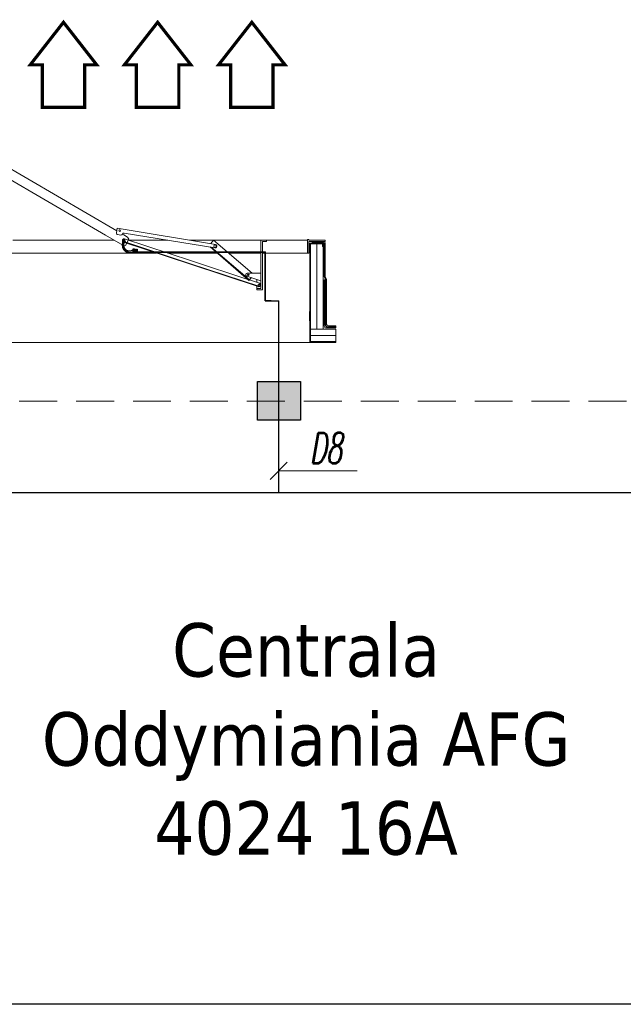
# Model space of a CAD drawing. Header units: millimetres. Extents: x 2260 to 32334, y -33324 to 11762.
# Tile 5 of 79: x 3794 to 4271, y -32275 to -31497. Entities that reach past the tile are written whole.
import ezdxf

# ---------------------------------------------------------------- set-up
doc = ezdxf.new("R2010")
doc.units = ezdxf.units.MM
doc.linetypes.add('ACAD_ISO04W100', pattern=[30.5, 24, -3, 0.5, -3])
doc.linetypes.add('BUR', pattern=[4.5, 3, -1.5])
for name, color, linetype, lineweight in [('CP_FRAME', 217, 'Continuous', 70), ('FOLIA', 11, 'Continuous', 0), ('KOPUŁKA przekrój', 2, 'Continuous', 5), ('mcr opis przewodów', 6, 'Continuous', 18), ('NOWE CZUJKI', 250, 'Continuous', 25), ('OCIEPLENIE', 9, 'BATTING', 5), ('PODSTAWA', 3, 'Continuous', 13), ('sciany', 7, 'Continuous', 40), ('SIŁOWNIK', 9, 'Continuous', 5), ('STELAŻ', 9, 'Continuous', 5)]:
    doc.layers.add(name, color=color, linetype=linetype, lineweight=lineweight)
for name, color, linetype in [('mapp-system', 7, 'Continuous'), ('mcr_nawiew', 160, 'Continuous'), ('urządzenie UNIMA', 250, 'Continuous')]:
    doc.layers.add(name, color=color, linetype=linetype)
doc.styles.add('OPS_Arial', font='arial.ttf')
doc.styles.add('WYMIAR', font='romans.shx', dxfattribs={"width": 0.6})
doc.linetypes.add('BATTING', pattern='A,0.00254,-2.54,[134,ltypeshp.shx,S=2.54,R=0,X=-2.54,Y=0],-5.08,[134,ltypeshp.shx,S=2.54,R=180,X=2.54,Y=0],-2.54', length=10.16254)

msp = doc.modelspace()

# ---------------------------------------------------------------- hatches: boundary and pattern name
at = {"transparency": 33554687}
h = msp.add_hatch(color=256, dxfattribs=at)
h.dxf.hatch_style = 1
h.set_gradient(color1=(255, 0, 0), color2=(255, 0, 0), centered=1)
h.paths.add_polyline_path([(3982.151, -31813.095), (4016.189, -31813.095), (4016.189, -31782.684), (3982.151, -31782.684)])
at = {"layer": 'FOLIA'}
h = msp.add_hatch(color=7, dxfattribs=at)
h.paths.add_polyline_path([(4035.784, -31684.794), (4035.034, -31684.794), (4035.034, -31692.294), (4035.784, -31692.294)])
h.paths.add_polyline_path([(4035.034, -31677.294), (4035.784, -31677.294), (4035.784, -31673.517, 0.4142136), (4034.284, -31672.017), (4031.105, -31672.017), (4031.105, -31672.767), (4033.534, -31672.767, -0.415631), (4035.034, -31673.935)])
h = msp.add_hatch(color=7, dxfattribs=at)
h.paths.add_polyline_path([(4036.034, -31721.177), (4036.784, -31721.177), (4036.784, -31713.677), (4036.034, -31713.677)])
h.paths.add_polyline_path([(4035.784, -31709.85), (4035.034, -31709.85), (4035.034, -31717.35), (4035.784, -31717.35)])
h.paths.add_polyline_path([(4036.034, -31706.177), (4036.784, -31706.177), (4036.784, -31701.853), (4035.784, -31699.794), (4035.034, -31699.794), (4036.034, -31701.853)])
h = msp.add_hatch(color=7, dxfattribs=at)
h.paths.add_polyline_path([(4044.224, -31740.281), (4044.224, -31739.531), (4037.661, -31739.531), (4037.661, -31740.281)])
h.paths.add_polyline_path([(4036.784, -31737.031), (4036.784, -31735.842), (4036.034, -31735.842), (4036.034, -31737.781, 0.4142136), (4037.534, -31739.281), (4041.411, -31739.281), (4041.411, -31738.531), (4038.284, -31738.531, -0.4142136)])
h.paths.add_polyline_path([(4035.034, -31732.35), (4035.784, -31732.35), (4035.784, -31724.85), (4035.034, -31724.85)])

# ---------------------------------------------------------------- linework, layer by layer
msp.add_lwpolyline([(3982.151, -31782.684), (4016.189, -31782.684), (4016.189, -31813.095), (3982.151, -31813.095)], close=True)
at = {"layer": 'CP_FRAME', "color": 7, "linetype": 'BUR', "lineweight": 18, "ltscale": 10}
msp.add_lwpolyline([(5713.874, -31798.102), (2385.692, -31798.102)], dxfattribs=at)
at = {"layer": 'FOLIA', "color": 7}
for p, q in [((4025.393, -31672.767), (4025.393, -31672.017)), ((4034.284, -31672.017), (4025.393, -31672.017)), ((4033.534, -31672.767), (4025.393, -31672.767)), ((4035.034, -31699.794), (4035.034, -31673.935)), ((4035.784, -31699.794), (4035.784, -31673.517)), ((4035.784, -31677.294), (4035.034, -31677.294)), ((4035.784, -31684.794), (4035.034, -31684.794)), ((4035.784, -31692.294), (4035.034, -31692.294)), ((4036.034, -31701.853), (4035.034, -31699.794)), ((4035.784, -31699.794), (4035.034, -31699.794)), ((4035.034, -31702.35), (4035.034, -31738.781)), ((4035.784, -31702.35), (4035.034, -31702.35)), ((4036.784, -31701.853), (4035.784, -31699.794)), ((4035.784, -31702.35), (4035.784, -31738.031)), ((4036.034, -31701.853), (4036.034, -31737.781)), ((4036.784, -31706.177), (4036.034, -31706.177)), ((4036.784, -31701.853), (4036.784, -31737.031)), ((4035.784, -31709.85), (4035.034, -31709.85)), ((4036.784, -31713.677), (4036.034, -31713.677)), ((4035.784, -31717.35), (4035.034, -31717.35)), ((4036.784, -31721.177), (4036.034, -31721.177)), ((4035.784, -31724.85), (4035.034, -31724.85)), ((4036.784, -31728.677), (4036.034, -31728.677)), ((4035.784, -31732.35), (4035.034, -31732.35)), ((4036.784, -31735.842), (4036.034, -31735.842)), ((4044.224, -31740.281), (4036.534, -31740.281)), ((4044.224, -31739.531), (4037.284, -31739.531)), ((4044.224, -31739.281), (4037.534, -31739.281)), ((4037.661, -31740.281), (4037.661, -31739.531)), ((4044.224, -31738.531), (4038.284, -31738.531)), ((4041.411, -31738.531), (4041.411, -31739.281)), ((4044.224, -31739.281), (4044.224, -31738.531)), ((4044.224, -31740.281), (4044.224, -31739.531))]:
    msp.add_line(p, q, dxfattribs=at)
for centre, radius, start, end in [((4033.703, -31674.097), 1.341, 6.964325, 97.24146), ((4034.284, -31673.517), 1.5, 0, 90), ((4038.284, -31737.031), 1.5, 180, 270), ((4036.534, -31738.781), 1.5, 180, 270), ((4037.284, -31738.031), 1.5, 180, 270), ((4037.534, -31737.781), 1.5, 180, 270)]:
    msp.add_arc(centre, radius, start, end, dxfattribs=at)
at = {"layer": 'KOPUŁKA przekrój', "color": 7, "lineweight": 0}
for p, q in [((3868.843, -31670.933), (3788.792, -31670.933)), ((3911.326, -31670.933), (3880.724, -31670.933)), ((3983.881, -31670.933), (3928.88, -31670.933)), ((4021.792, -31670.933), (3983.881, -31670.933)), ((3787.792, -31681.103), (3902.488, -31681.103)), ((3911.464, -31681.103), (3950.352, -31681.103)), ((3959.391, -31681.103), (3984.943, -31681.103)), ((3986.068, -31681.103), (4021.792, -31681.103))]:
    msp.add_line(p, q, dxfattribs=at)
at = {"layer": 'KOPUŁKA przekrój', "color": 7}
for p, q in [((4021.792, -31670.273), (4021.792, -31681.103)), ((4022.792, -31670.273), (4021.792, -31670.273)), ((4021.792, -31670.273), (4021.792, -31681.103)), ((4022.792, -31670.273), (4021.792, -31670.273)), ((4021.792, -31672.433), (4021.792, -31681.103)), ((4022.792, -31670.273), (4022.792, -31670.933)), ((4022.792, -31670.273), (4022.792, -31670.933)), ((4035.671, -31670.933), (4022.792, -31670.933)), ((4035.671, -31670.933), (4022.792, -31670.933)), ((4022.792, -31671.933), (4022.792, -31681.103)), ((4035.671, -31671.933), (4022.792, -31671.933)), ((4035.671, -31671.933), (4022.792, -31671.933)), ((4022.792, -31671.933), (4022.792, -31681.103)), ((4035.671, -31670.933), (4023.292, -31670.933)), ((4035.671, -31670.933), (4035.671, -31671.933)), ((4035.671, -31670.933), (4035.671, -31671.933)), ((4035.671, -31670.933), (4035.671, -31671.933)), ((4022.792, -31681.103), (4021.792, -31681.103)), ((4022.792, -31681.103), (4021.792, -31681.103))]:
    msp.add_line(p, q, dxfattribs=at)
at = {"layer": 'mapp-system'}
msp.add_line((3998.995, -31870.226), (3998.995, -31718.837), dxfattribs=at)
at = {"layer": 'mcr opis przewodów', "lineweight": 9}
for p, q in [((4005.783, -31846.356), (3992.207, -31859.932)), ((4061.04, -31853.144), (3998.995, -31853.144))]:
    msp.add_line(p, q, dxfattribs=at)
at = {"layer": 'mcr_nawiew', "const_width": 2.518}
for points in [[(3845.677, -31565.932), (3812.136, -31565.932), (3812.136, -31532.361), (3802.679, -31532.361), (3828.906, -31498.79), (3855.133, -31532.361), (3845.677, -31532.361), (3845.677, -31565.932)], [(3920.099, -31565.932), (3886.559, -31565.932), (3886.559, -31532.361), (3877.102, -31532.361), (3903.329, -31498.79), (3929.556, -31532.361), (3920.099, -31532.361), (3920.099, -31565.932)], [(3960.981, -31565.932), (3994.522, -31565.932), (3994.522, -31532.361), (4003.979, -31532.361), (3977.752, -31498.79), (3951.525, -31532.361), (3960.981, -31532.361), (3960.981, -31565.932)]]:
    msp.add_lwpolyline(points, dxfattribs=at)
at = {"layer": 'NOWE CZUJKI', "color": 7}
msp.add_lwpolyline([(3764.149, -31870.226), (4302.064, -31870.226), (4302.064, -32274.632), (3764.149, -32274.632)], close=True, dxfattribs=at)
at = {"layer": 'OCIEPLENIE', "color": 7, "ltscale": 0.05}
msp.add_line((4044.16, -31746.167), (4024.214, -31746.167), dxfattribs=at)
msp.add_lwpolyline([(4029.151, -31741.273), (4029.188, -31673.85)], dxfattribs=at)
at = {"layer": 'PODSTAWA', "color": 7}
for p, q in [((4023.682, -31673.407), (4023.682, -31751.659)), ((4023.682, -31673.407), (4034.089, -31673.407)), ((4034.089, -31673.407), (4023.682, -31673.407)), ((4024.214, -31673.85), (4024.214, -31751.061)), ((4024.214, -31673.85), (4033.714, -31673.85)), ((4033.714, -31675.907), (4033.714, -31673.85)), ((4034.089, -31673.407), (4034.089, -31675.907)), ((4034.089, -31673.428), (4034.089, -31674.371)), ((4034.089, -31675.907), (4033.714, -31675.907)), ((4044.16, -31751.659), (4023.948, -31751.659)), ((4044.16, -31751.061), (4024.214, -31751.061))]:
    msp.add_line(p, q, dxfattribs=at)
at = {"layer": 'PODSTAWA', "color": 7, "lineweight": 13}
for p, q in [((4034.089, -31674.215), (4034.089, -31741.273)), ((4044.16, -31741.273), (4024.214, -31741.273)), ((4044.16, -31741.273), (4044.16, -31751.659))]:
    msp.add_line(p, q, dxfattribs=at)
at = {"layer": 'PODSTAWA', "color": 7, "lineweight": 0}
msp.add_line((3786.903, -31751.659), (4023.682, -31751.659), dxfattribs=at)
at = {"layer": 'SIŁOWNIK', "color": 7, "lineweight": 13}
for p, q in [((3871.054, -31663.544), (3763.123, -31600.711)), ((3862.018, -31666.957), (3763.877, -31609.809)), ((3875.801, -31674.986), (3862.018, -31666.957)), ((3876.691, -31666.825), (3875.48, -31666.12)), ((3879.576, -31668.505), (3876.691, -31666.825)), ((3875.801, -31674.986), (3877.812, -31675.182)), ((3877.813, -31675.169), (3880.645, -31670.23)), ((3879.576, -31668.505), (3880.645, -31670.23))]:
    msp.add_line(p, q, dxfattribs=at)
for centre, radius in [((3873.362, -31663.33), 0.645), ((3876.978, -31671.184), 0.645), ((3948.693, -31675.682), 0.985), ((3974.962, -31698.404), 0.645), ((3983.339, -31706.321), 0.645)]:
    msp.add_circle(centre, radius, dxfattribs=at)
at = {"layer": 'STELAŻ', "color": 7}
for p, q in [((3871.375, -31661.573), (3870.777, -31665.246)), ((3871.375, -31661.573), (3949.147, -31674.232)), ((3871.707, -31666.537), (3874.211, -31666.945)), ((3876.747, -31665.303), (3948.633, -31677.006)), ((3875.708, -31671.781), (3929.396, -31689.543)), ((3876.309, -31672.442), (3929.259, -31689.96)), ((3877.192, -31669.765), (3930.142, -31687.282)), ((3945.285, -31673.547), (3947.537, -31670.925)), ((3977.988, -31697.07), (3947.537, -31670.925)), ((3984.943, -31670.906), (3984.943, -31709.098)), ((3989.302, -31672.031), (3986.068, -31672.031)), ((3986.068, -31672.031), (3986.068, -31709.098)), ((3989.302, -31670.933), (3989.302, -31672.031)), ((3975.506, -31702.7), (3944.785, -31676.324)), ((3975.808, -31702.348), (3945.684, -31676.484)), ((3982.868, -31707.639), (3929.259, -31689.96)), ((3983.99, -31707.547), (3929.396, -31689.543)), ((3974.641, -31701.957), (3930.142, -31687.282)), ((3974.071, -31697.07), (3984.943, -31697.07)), ((3974.071, -31697.07), (3984.943, -31697.07)), ((3973.77, -31699.279), (3984.943, -31703.012)), ((3975.506, -31702.7), (3977.401, -31700.493)), ((3983.886, -31705.006), (3975.798, -31702.339)), ((3981.68, -31701.922), (3981.68, -31704.279)), ((3981.68, -31707.248), (3981.68, -31710.223)), ((3981.68, -31708.715), (3981.68, -31710.223)), ((3986.068, -31710.223), (3981.68, -31710.223)), ((3986.068, -31710.223), (3981.68, -31710.223)), ((3984.943, -31709.098), (3981.709, -31709.098)), ((3984.943, -31709.098), (3981.709, -31709.098)), ((3986.068, -31709.098), (3986.068, -31710.223)), ((3986.068, -31709.098), (3986.068, -31710.223))]:
    msp.add_line(p, q, dxfattribs=at)
for centre, radius, start, end in [((3871.888, -31665.427), 1.125, 170.754821, 260.754821), ((3874.392, -31665.835), 1.125, 260.754821, 345.08306), ((3876.566, -31666.414), 1.125, 80.754821, 165.08306), ((3877.019, -31671.192), 1.438, 83.081434, 240.415311), ((3948.859, -31675.613), 1.411, 257.818824, 78.251421), ((3974.071, -31698.195), 1.125, 90, 254.443396), ((3983.323, -31706.302), 1.413, 251.224631, 66.511039)]:
    msp.add_arc(centre, radius, start, end, dxfattribs=at)
at = {"layer": 'urządzenie UNIMA', "color": 7}
for p, q in [((3883.702, -31678.453), (3883.702, -31680.316)), ((3885.052, -31678.17), (3883.792, -31678.17)), ((3885.052, -31678.737), (3883.792, -31678.737)), ((3885.052, -31680.033), (3883.792, -31680.033)), ((3885.052, -31680.6), (3883.792, -31680.6)), ((3885.772, -31678.323), (3885.124, -31678.323)), ((3885.772, -31680.447), (3885.124, -31680.447)), ((3885.142, -31678.453), (3885.142, -31680.316)), ((3885.772, -31678.323), (3885.772, -31680.447)), ((3886.132, -31678.62), (3886.132, -31680.285)), ((3886.492, -31678.26), (3886.492, -31680.51)), ((3886.582, -31678.17), (3887.122, -31678.17)), ((3886.582, -31678.737), (3887.122, -31678.737)), ((3886.582, -31680.033), (3887.122, -31680.033)), ((3886.582, -31680.6), (3887.122, -31680.6)), ((3887.212, -31678.26), (3887.212, -31680.51)), ((3887.212, -31678.485), (3887.572, -31678.485)), ((3988.379, -31718.837), (3988.379, -31716.677)), ((3988.379, -31718.837), (3990.179, -31718.837)), ((4023.43, -31727.403), (4023.43, -31734.603))]:
    msp.add_line(p, q, dxfattribs=at)
at = {"layer": 'urządzenie UNIMA', "color": 7, "linetype": 'ACAD_ISO04W100'}
for p, q in [((3885.793, -31678.485), (3885.772, -31679.022)), ((3885.793, -31678.485), (3885.772, -31678.527)), ((3885.793, -31680.15), (3885.772, -31680.19)), ((3885.862, -31678.62), (3885.793, -31678.485)), ((3885.862, -31678.62), (3885.793, -31680.15)), ((3885.862, -31678.62), (3885.793, -31680.15)), ((3885.858, -31680.285), (3885.793, -31680.15)), ((3885.928, -31678.485), (3885.858, -31680.285)), ((3885.928, -31680.15), (3885.858, -31680.285)), ((3885.928, -31678.485), (3885.862, -31678.62)), ((3885.997, -31678.62), (3885.928, -31678.485)), ((3885.997, -31678.62), (3885.928, -31680.15)), ((3885.997, -31678.62), (3885.928, -31680.15)), ((3885.993, -31680.285), (3885.928, -31680.15)), ((3886.063, -31678.485), (3885.993, -31680.285)), ((3886.063, -31680.15), (3885.993, -31680.285)), ((3886.063, -31678.485), (3885.997, -31678.62)), ((3886.132, -31678.62), (3886.063, -31678.485)), ((3886.132, -31678.62), (3886.063, -31680.15)), ((3886.128, -31680.285), (3886.063, -31680.15)), ((3886.132, -31678.62), (3886.492, -31678.62)), ((3886.132, -31680.15), (3886.492, -31680.15)), ((3886.582, -31678.17), (3886.492, -31678.26)), ((3886.582, -31680.6), (3886.492, -31680.51)), ((3887.122, -31678.17), (3887.212, -31678.26)), ((3887.122, -31680.6), (3887.212, -31680.51))]:
    msp.add_line(p, q, dxfattribs=at)
at = {"layer": 'urządzenie UNIMA', "color": 7, "linetype": 'Continuous'}
for p, q in [((3887.212, -31680.159), (3988.505, -31680.159)), ((3887.212, -31680.285), (3988.379, -31680.285)), ((3988.379, -31716.677), (3988.379, -31680.285)), ((3988.505, -31718.711), (3988.505, -31680.159)), ((3988.505, -31718.711), (3992.918, -31718.711)), ((3990.179, -31718.837), (3998.995, -31718.837))]:
    msp.add_line(p, q, dxfattribs=at)
at = {"layer": 'urządzenie UNIMA', "color": 7}
for centre, radius, start, end in [((3881.323, -31674.643), 6.147, 143.03245, 292.968157), ((3881.256, -31674.629), 6.024, 142.98251, 293.853977), ((3880.905, -31674.727), 4.817, 136.362514, 306.131353), ((3880.992, -31674.657), 4.715, 136.798072, 305.644585)]:
    msp.add_arc(centre, radius, start, end, dxfattribs=at)
at = {"layer": 'urządzenie UNIMA', "color": 7, "linetype": 'ACAD_ISO04W100'}
for centre, radius, start, end in [((3884.194, -31678.453), 0.492, 144.774844, 215.225156), ((3886.08, -31679.385), 2.378, 164.185675, 195.814325), ((3884.194, -31680.316), 0.492, 144.774844, 215.225156), ((3884.65, -31678.453), 0.492, 324.774844, 35.225156), ((3882.764, -31679.385), 2.378, 344.185675, 15.814325), ((3884.65, -31680.316), 0.492, 324.774844, 35.225156), ((3886.984, -31678.453), 0.492, 144.774844, 215.225156), ((3888.87, -31679.385), 2.378, 164.185675, 195.814325), ((3886.984, -31680.316), 0.492, 144.774844, 215.225156), ((3886.72, -31678.453), 0.492, 324.774844, 35.225156), ((3884.834, -31679.385), 2.378, 344.185675, 15.814325), ((3886.72, -31680.316), 0.492, 324.774844, 35.225156)]:
    msp.add_arc(centre, radius, start, end, dxfattribs=at)

# ---------------------------------------------------------------- texts
at = {"layer": 'mcr opis przewodów', "lineweight": 9, "style": 'WYMIAR', "oblique": 10, "width": 0.6}
msp.add_text('D8', height=24.2409, dxfattribs=at).set_placement((4023.358, -31847.258))
at = {"layer": 'sciany', "color": 7, "lineweight": 25, "insert": (4020.682, -31973.484), "char_height": 42.20346, "width": 470.72075, "attachment_point": 2, "style": 'OPS_Arial'}
msp.add_mtext('{\\fTahoma|b0|i0|c238|p34;Centrala Oddymiania AFG 4024 16A}', dxfattribs=at)

doc.saveas('drawing.dxf')
